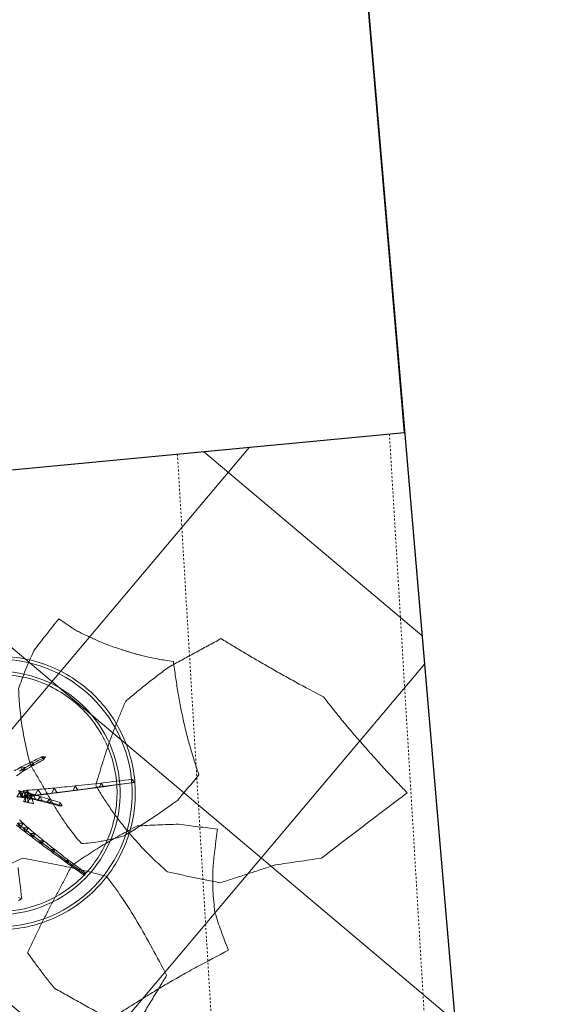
# Model space of a CAD drawing. Header units: millimetres. Extents: x 853417 to 929373, y -433185 to -369260.
# Tile 193 of 228: x 921008 to 921873, y -397124 to -395505. Entities that reach past the tile are written whole.
import ezdxf

# ---------------------------------------------------------------- set-up
doc = ezdxf.new("R2010")
doc.units = ezdxf.units.MM
doc.linetypes.add('Dash', pattern=[6.35, 3.175, -3.175])
for name, color, linetype, lineweight in [('I-FURN', 7, 'Continuous', 9), ('KOKO-FLOR', 7, 'Continuous', 9), ('KOKO-FLOR-HDLN', 7, 'Dash', 9), ('KOKO-FLOR-PATT', 7, 'Continuous', 9), ('KOKO-WALL', 7, 'Continuous', 9), ('KOKO_WALL', 7, 'Continuous', 9)]:
    doc.layers.add(name, color=color, linetype=linetype, lineweight=lineweight)

# ---------------------------------------------------------------- blocks, each defined once
blk = doc.blocks.new('Furniture_Interior-Artwork-Decoration_Gotessons_Areca-Palm  - Default-1583015-1 korrus_SA_kunstihanke plaan')
at = {"layer": 'I-FURN'}
for p, q in [((-181.7, 62.9), (-146.5, 55.5)), ((-151, 53.4), (-150.4, 58.6)), ((-146.5, 55.5), (-151, 53.4)), ((-150.4, 58.6), (-146.5, 55.5)), ((-122.6, 46.7), (-121.9, 52.7)), ((-117.2, 49.1), (-122.6, 46.7)), ((-121.9, 52.7), (-117.2, 49.1)), ((-100, 41), (-99.1, 47.8)), ((-93.8, 43.8), (-100, 41)), ((-99.1, 47.8), (-93.8, 43.8)), ((-82, 36.2), (-81.1, 43.8)), ((-75, 39.2), (-82, 36.2)), ((-81.1, 43.8), (-75, 39.2)), ((-68, 32.1), (-67, 40.5)), ((-60.3, 35.4), (-68, 32.1)), ((-67, 40.5), (-60.3, 35.4)), ((-57.4, 28.6), (-56.3, 37.9)), ((-56.3, 37.9), (-48.9, 32.3)), ((-48.9, 32.3), (-57.4, 28.6)), ((-70.6, -18.3), (-63.7, -15.5)), ((-63.7, -15.5), (-64.7, -22.9)), ((-59.5, -16.1), (-51.8, -12.9)), ((-52.9, -21.3), (-59.5, -16.1)), ((-51.8, -12.9), (-52.9, -21.3)), ((-46.6, -4.9), (-52.1, -6.1)), ((-52.1, -6.1), (-43.7, -15.5)), ((-51.1, -14.2), (-42.6, -10.7)), ((-43.8, -19.9), (-51.1, -14.2)), ((-50.4, -17.2), (-40.4, -11.7)), ((-49, -5.6), (-43.2, -4.3)), ((-44.9, -12.6), (-30.2, -7)), ((-44.9, -12.6), (-35.6, -8.8)), ((-37, -18.7), (-44.9, -12.6)), ((-43.7, -15.5), (-43.1, -13.5)), ((-40.4, -11.7), (-40.6, -23.2)), ((-40.4, -11.7), (-37.6, -10)), ((-38.9, -10.7), (-29.8, -6.9)), ((-38.9, -10.7), (-30.2, -7)), ((-36.6, -9.6), (-38.9, -10.7)), ((-31.7, -17.8), (-38.9, -10.7)), ((-38.9, -10.7), (-29.3, -16)), ((-35.6, -8.8), (-37, -18.7)), ((-35.6, -8.8), (-30.2, -7)), ((-85.2, -20.9), (-79.1, -18.4)), ((-80, -25), (-85.2, -20.9)), ((-79.1, -18.4), (-80, -25)), ((-64.7, -22.9), (-70.6, -18.3)), ((-65.6, -26.5), (-56.7, -21.6)), ((-56.8, -32), (-65.6, -26.5)), ((-56.7, -21.6), (-56.8, -32)), ((-50.4, -17.2), (-48.1, -18.6)), ((-40.6, -23.2), (-44.5, -20.8)), ((-35.6, -20.7), (-40.6, -23.2)), ((-87.7, -40.1), (-79.9, -35.8)), ((-79.9, -45.1), (-87.7, -40.1)), ((-79.9, -35.8), (-79.9, -45.1)), ((-116.7, -58), (-110.1, -54.4)), ((-109.9, -62.5), (-116.7, -58)), ((-110.1, -54.4), (-109.9, -62.5)), ((-32.5, -69.1), (-31.5, -62.7)), ((-31.5, -62.7), (-26.3, -66.8)), ((-23.1, -56.4), (-21.9, -48.7)), ((-15.8, -53.6), (-23.1, -56.4)), ((-21.9, -48.7), (-15.8, -53.6)), ((-153, -80.5), (-147.5, -77.5)), ((-147.2, -84.5), (-153, -80.5)), ((-147.5, -77.5), (-147.2, -84.5)), ((-26.3, -66.8), (-32.5, -69.1))]:
    blk.add_line(p, q, dxfattribs=at)
at = {"layer": 'I-FURN', "flags": 128}
for points in [[(-106.4, 142.8), (-105.5, 144), (-104.7, 145.2), (-103.8, 146.4), (-102.9, 147.6)], [(-100.6, 143.2), (-102, 143.1), (-103.5, 143), (-104.9, 142.9), (-106.4, 142.8)], [(-185.4, 61.1), (-185.2, 62.2), (-185.1, 63.3), (-185, 64.4), (-184.8, 65.4)], [(-150.4, 58.6), (-167.6, 62), (-184.8, 65.4)], [(-184.8, 65.4), (-184, 64.8), (-183.2, 64.2), (-182.5, 63.5), (-181.7, 62.9)], [(-181.7, 62.9), (-182.6, 62.5), (-183.5, 62), (-184.5, 61.6), (-185.4, 61.1)], [(-151, 53.4), (-168.2, 57.3), (-185.4, 61.1)], [(-121.9, 52.7), (-136.1, 55.6), (-150.4, 58.6)], [(-146.5, 55.5), (-131.9, 52.3), (-117.2, 49.1)], [(-59.8, -7.9), (-57.1, -7.3), (-54.4, -6.7), (-51.7, -6.2), (-49, -5.6)], [(-52.4, -16.2), (-54.3, -14.1), (-56.1, -12), (-58, -9.9), (-59.8, -7.9)], [(-49, -5.6), (-49.9, -8.2), (-50.7, -10.9), (-51.6, -13.5), (-52.4, -16.2)], [(-51.8, -12.9), (-47.2, -11.8), (-42.6, -10.7)], [(-43.2, -4.3), (-44.1, -4.4), (-44.9, -4.6), (-45.8, -4.8), (-46.6, -4.9)], [(-46.6, -4.9), (-46.6, -5.1), (-46.5, -5.2), (-46.5, -5.3), (-46.4, -5.4)], [(-46.4, -5.4), (-45.6, -7.5), (-44.7, -9.5), (-43.9, -11.5), (-43.1, -13.5)], [(-38.9, -10.7), (-41.9, -11.6), (-44.9, -12.6)], [(-40.6, -14.9), (-41.5, -15.3), (-42.3, -15.7), (-43.2, -16.2), (-44.1, -16.6)], [(-42.6, -10.7), (-43.2, -15.3), (-43.8, -19.9)], [(-43.1, -8.6), (-43.2, -7.5), (-43.2, -6.4), (-43.2, -5.3), (-43.2, -4.3)], [(-43.1, -13.5), (-43.1, -12.3), (-43.1, -11.1), (-43.1, -9.8), (-43.1, -8.6)], [(-40.3, -11.3), (-40.9, -11.6), (-41.5, -11.9), (-42.1, -12.2), (-42.7, -12.5)], [(-42.7, -12.5), (-42.2, -13.1), (-41.7, -13.7), (-41.1, -14.3), (-40.6, -14.9)], [(-37.6, -10), (-38.2, -10.3), (-38.9, -10.7), (-39.6, -11), (-40.3, -11.3)], [(-36.7, -14.8), (-36.9, -13.6), (-37.1, -12.4), (-37.3, -11.2), (-37.6, -10)], [(-35.6, -20.7), (-35.8, -19.2), (-36.1, -17.8), (-36.4, -16.3), (-36.7, -14.8)], [(-34.8, -8.9), (-35.2, -9.1), (-35.7, -9.3), (-36.1, -9.4), (-36.6, -9.6)], [(-36.6, -9.6), (-35.7, -10.5), (-34.9, -11.3), (-34, -12.1), (-33.1, -12.9)], [(-33.1, -12.9), (-32.2, -13.7), (-31.2, -14.5), (-30.3, -15.3), (-29.3, -16)], [(-30.2, -7), (-30.9, -12.4), (-31.7, -17.8)], [(-104, -23.9), (-102.7, -23.4), (-101.4, -22.8), (-100, -22.3), (-98.7, -21.7)], [(-99.5, -27.5), (-100.6, -26.6), (-101.7, -25.7), (-102.9, -24.8), (-104, -23.9)], [(-98.7, -21.7), (-98.9, -23.2), (-99.1, -24.6), (-99.3, -26.1), (-99.5, -27.5)], [(-52.3, -20.4), (-53.2, -20.8), (-54.1, -21.2), (-55, -21.6), (-55.9, -22)], [(-55.9, -22), (-53, -21.7), (-50.2, -21.4), (-47.4, -21.1), (-44.6, -20.9)], [(-43.8, -19.9), (-48.4, -20.6), (-52.9, -21.3)], [(-48.1, -18.7), (-49.2, -19.1), (-50.2, -19.5), (-51.3, -20), (-52.3, -20.4)], [(-44.1, -16.6), (-45.1, -17.1), (-46.1, -17.6), (-47.1, -18.1), (-48.1, -18.6)], [(-48.1, -18.6), (-48.1, -18.6), (-48.1, -18.6), (-48.1, -18.6), (-48.1, -18.7)], [(-44.6, -20.9), (-44.6, -20.9), (-44.6, -20.8), (-44.5, -20.8), (-44.5, -20.8)], [(-44.5, -20.8), (-42.6, -20.4), (-40.7, -20), (-38.8, -19.6), (-36.8, -19.2)], [(-31.7, -17.8), (-34.3, -18.3), (-37, -18.7)], [(-36.8, -19.2), (-36.5, -19.6), (-36.2, -20), (-35.9, -20.4), (-35.6, -20.7)], [(-28.1, -17.1), (-29.9, -17.5), (-31.7, -17.8)], [(-116.7, -58), (-134.9, -69.3), (-153, -80.5)], [(-147.5, -77.5), (-128.8, -66), (-110.1, -54.4)], [(-153, -80.5), (-174.8, -94.1), (-196.6, -107.7)], [(-192.2, -105.3), (-169.8, -91.4), (-147.5, -77.5)], [(-45.9, -86), (-45.7, -84.7), (-45.5, -83.4), (-45.3, -82.1), (-45.2, -80.8)], [(-45.2, -80.8), (-44.1, -81.6), (-43, -82.5), (-42, -83.3), (-40.9, -84.2)], [(-40.9, -84.2), (-42.2, -84.6), (-43.4, -85.1), (-44.7, -85.6), (-45.9, -86)], [(-196.6, -107.7), (-195.5, -107.1), (-194.4, -106.5), (-193.3, -105.9), (-192.2, -105.3)], [(-191.8, -111.1), (-193, -110.3), (-194.2, -109.4), (-195.4, -108.6), (-196.6, -107.7)], [(-192.2, -105.3), (-192.1, -106.8), (-192, -108.2), (-191.9, -109.7), (-191.8, -111.1)]]:
    blk.add_lwpolyline(points, dxfattribs=at)
at = {"layer": 'I-FURN'}
for points, knots in [([(-355.9, 356.7), (-356.9, 339.2), (-358.6, 313.5), (-361.1, 284.2), (-362.7, 267.5), (-364, 255.2), (-365.4, 243), (-367.3, 226.7), (-369.9, 206.6), (-372.7, 183), (-374.5, 167.3), (-375.4, 159.5)], [0, 0, 0, 0, 0.25, 0.375, 0.4375, 0.5, 0.5625, 0.625, 0.75, 0.875, 1, 1, 1, 1]), ([(-451, 80), (-438.7, 96), (-420.7, 118.8), (-401, 145.3), (-390, 160.5), (-381.9, 171.9), (-373.8, 183.3), (-365.9, 194.9), (-358, 206.4), (-350.3, 218), (-342.7, 229.4), (-332.5, 244.6), (-324.9, 256.1), (-319.7, 263.7)], [0, 0, 0, 0, 0.25, 0.375, 0.4375, 0.5, 0.5625, 0.625, 0.6875, 0.75, 0.8125, 0.875, 1, 1, 1, 1]), ([(-319.7, 263.7), (-310.8, 263), (-297.6, 261.9), (-280.2, 260.4), (-267.3, 259.3), (-254.3, 258.2), (-241.5, 257.1), (-229, 256), (-220.8, 255.4), (-216.7, 255.1)], [0, 0, 0, 0, 0.25, 0.375, 0.5, 0.625, 0.75, 0.875, 1, 1, 1, 1]), ([(-80, 81.4), (-75.4, 86.5), (-66.6, 96.8), (-53.7, 112.9), (-43.3, 127.1), (-35.2, 139), (-29.4, 148.2), (-23.6, 157.6), (-16.2, 170.6), (-7.3, 187.6), (2.5, 209.1), (8.6, 224.2), (11.6, 232)], [0, 0, 0, 0, 0.125, 0.25, 0.375, 0.4375, 0.5, 0.5625, 0.625, 0.75, 0.875, 1, 1, 1, 1]), ([(-151.9, 220), (-151.9, 213.1), (-151.9, 199.5), (-152.4, 179.2), (-153, 162.4), (-153.7, 149), (-154.2, 139), (-154.8, 129.1), (-155.6, 115.6), (-156.7, 99), (-157.8, 79.2), (-158.6, 65.8), (-159, 59)], [0, 0, 0, 0, 0.125, 0.25, 0.375, 0.4375, 0.5, 0.5625, 0.625, 0.75, 0.875, 1, 1, 1, 1]), ([(-217.6, 51.8), (-211.7, 52.7), (-199.9, 54.8), (-176.8, 59.1), (-153.4, 64), (-131, 69.1), (-108.6, 74.4), (-91.6, 78.6), (-80, 81.4)], [0, 0, 0, 0, 0.125, 0.25, 0.5, 0.625, 0.75, 1, 1, 1, 1]), ([(-159, 59), (-164.3, 50.1), (-172.4, 37.1), (-183.6, 19.9), (-195.1, 2.6), (-210.5, -19.1), (-223.4, -35.9), (-230.1, -44.4)], [0, 0, 0, 0, 0.25, 0.375, 0.5, 0.75, 1, 1, 1, 1]), ([(-218.1, -21.6), (-212.7, -16.8), (-204.6, -10.1), (-194.1, -2.3), (-183.8, 4.8), (-171.6, 12.4), (-163, 17.4), (-158.9, 19.6)], [0, 0, 0, 0, 0.25, 0.375, 0.5, 0.75, 1, 1, 1, 1]), ([(-158.9, 19.6), (-146.4, 14.2), (-128.9, 5.1), (-109.7, -6.9), (-99, -14), (-91, -19.5), (-83.2, -25), (-72.8, -32.5), (-59.8, -41.9), (-44.4, -53), (-33.8, -60.4), (-28.5, -64.1)], [0, 0, 0, 0, 0.25, 0.375, 0.4375, 0.5, 0.5625, 0.625, 0.75, 0.875, 1, 1, 1, 1]), ([(-393.6, -15.8), (-378.7, -12.2), (-356.5, -7), (-327.7, -0.6), (-313.6, 2.5), (-306.7, 3.9)], [0, 0, 0, 0, 0.5, 0.75, 1, 1, 1, 1]), ([(-306.7, 3.9), (-298.3, 1.4), (-282, -4), (-258.7, -12.6), (-240.1, -20.5), (-225.8, -27.1), (-215.4, -32.2), (-205.2, -37.4), (-192, -44.5), (-176.2, -53.7), (-158.1, -65.2), (-146.4, -73.1), (-140.6, -77.1)], [0, 0, 0, 0, 0.125, 0.25, 0.375, 0.4375, 0.5, 0.5625, 0.625, 0.75, 0.875, 1, 1, 1, 1]), ([(-273.1, -109.9), (-268.5, -101.8), (-261.5, -89.9), (-252.3, -74.7), (-245.3, -63.6), (-238.3, -52.6), (-231.3, -41.8), (-224.6, -31.5), (-220.2, -24.9), (-218.1, -21.6)], [0, 0, 0, 0, 0.25, 0.375, 0.5, 0.625, 0.75, 0.875, 1, 1, 1, 1]), ([(-28.5, -64.1), (-21.9, -72.2), (-12.4, -84.3), (-0.2, -101.2), (8.6, -114.2), (17.1, -127.7), (25.4, -141.5), (33.1, -155.7), (38.1, -165.3), (40.5, -170.2)], [0, 0, 0, 0, 0.25, 0.375, 0.5, 0.625, 0.75, 0.875, 1, 1, 1, 1]), ([(-140.6, -77.1), (-139, -89.3), (-136.6, -107.2), (-133.8, -131), (-132, -149), (-130.6, -167.4), (-129.5, -186), (-128.9, -204.6), (-128.7, -217.3), (-128.7, -223.6)], [0, 0, 0, 0, 0.25, 0.375, 0.5, 0.625, 0.75, 0.875, 1, 1, 1, 1]), ([(-612.5, -276.8), (-608.9, -270.1), (-601.6, -256.8), (-590.8, -237), (-579.9, -217.1), (-569.2, -197.3), (-558.8, -178), (-545.1, -152.5), (-534.9, -133.5), (-528.3, -121)], [0, 0, 0, 0, 0.125, 0.25, 0.375, 0.5, 0.625, 0.75, 1, 1, 1, 1]), ([(-173.1, -315.5), (-177.7, -308.2), (-184.6, -297.5), (-193.6, -283.5), (-200.3, -273.1), (-207.3, -262.8), (-214.4, -252.7), (-221.6, -242.7), (-228.8, -233), (-236, -223.4), (-243.4, -214), (-250.9, -204.9), (-260.8, -193), (-273.2, -179), (-283.1, -168.3), (-288.1, -163)], [0, 0, 0, 0, 0.125, 0.1875, 0.25, 0.3125, 0.375, 0.4375, 0.5, 0.5625, 0.625, 0.6875, 0.75, 0.875, 1, 1, 1, 1]), ([(-422.3, -364), (-429.7, -360), (-444.7, -352.1), (-463.7, -342.6), (-479.2, -335), (-490.9, -329.4), (-502.8, -323.8), (-514.6, -318.4), (-526.6, -313), (-538.7, -307.6), (-550.9, -302.2), (-567.1, -295.3), (-587.5, -286.9), (-604.1, -280.2), (-612.5, -276.8)], [0, 0, 0, 0, 0.125, 0.25, 0.3125, 0.375, 0.4375, 0.5, 0.5625, 0.625, 0.6875, 0.75, 0.875, 1, 1, 1, 1]), ([(-5.5, -296.3), (-8.2, -296.2), (-13.8, -295.9), (-22.3, -295.6), (-29.6, -295.5), (-35.5, -295.5), (-40, -295.5), (-44.7, -295.5), (-51.3, -295.6), (-60, -295.9), (-70.2, -296.5), (-79.1, -297.4), (-85.6, -298.2), (-90.7, -298.7), (-94.4, -299.1), (-97.5, -299.4), (-100.2, -299.8), (-103, -300.1), (-106.7, -300.7), (-111.5, -301.4), (-117.4, -302.3), (-125.2, -303.8), (-135.3, -305.7), (-147.7, -308.5), (-160.2, -311.8), (-168.8, -314.2), (-173.1, -315.5)], [0, 0, 0, 0, 0.041667, 0.083333, 0.125, 0.145833, 0.166667, 0.1875, 0.208333, 0.25, 0.291667, 0.333333, 0.375, 0.416667, 0.458333, 0.479167, 0.5, 0.520833, 0.541667, 0.583333, 0.625, 0.666667, 0.75, 0.833333, 0.916667, 1, 1, 1, 1]), ([(-229, -382), (-236.4, -381.1), (-251.3, -379.3), (-273.9, -376.6), (-297.2, -374.1), (-321.2, -371.7), (-345.6, -369.4), (-379, -366.7), (-404.7, -365), (-422.3, -364)], [0, 0, 0, 0, 0.125, 0.25, 0.375, 0.5, 0.625, 0.75, 1, 1, 1, 1])]:
    blk.add_open_spline(points, degree=3, knots=knots, dxfattribs=at)
for points in [[(-216.7, 255.1), (-210.5, 252), (-198.5, 246), (-181.8, 237), (-166.1, 228.2), (-156.5, 222.7), (-151.9, 220)], [(-375.4, 159.5), (-362, 148.9), (-335.2, 128.1), (-295.2, 98.7), (-255.6, 72.6), (-230.1, 58.1), (-217.6, 51.8)], [(-79.7, 98.2), (-88.6, 113.1), (-97.5, 127.9), (-106.4, 142.8)], [(-405.5, 33), (-408.9, 36.8), (-415.8, 44.5), (-426.9, 56.2), (-438.6, 68.1), (-446.8, 76), (-451, 80)], [(-122.6, 46.7), (-132.1, 48.9), (-141.6, 51.2), (-151, 53.4)], [(-99.1, 47.8), (-106.7, 49.4), (-114.3, 51.1), (-121.9, 52.7)], [(-117.2, 49.1), (-109.4, 47.3), (-101.6, 45.5), (-93.8, 43.8)], [(-373.4, -29.5), (-375.5, -24.5), (-379.9, -14.3), (-387.4, 1.1), (-395.8, 16.8), (-402.2, 27.6), (-405.5, 33)], [(-100, 41), (-107.5, 42.9), (-115.1, 44.8), (-122.6, 46.7)], [(-82, 36.2), (-88, 37.8), (-94, 39.4), (-100, 41)], [(-81.1, 43.8), (-87.1, 45.2), (-93.1, 46.5), (-99.1, 47.8)], [(-93.8, 43.8), (-87.6, 42.2), (-81.3, 40.7), (-75, 39.2)], [(-68, 32.1), (-72.7, 33.5), (-77.3, 34.8), (-82, 36.2)], [(-67, 40.5), (-71.7, 41.6), (-76.4, 42.7), (-81.1, 43.8)], [(-75, 39.2), (-70.1, 38), (-65.2, 36.7), (-60.3, 35.4)], [(-56.3, 37.9), (-59.9, 38.8), (-63.4, 39.6), (-67, 40.5)], [(-60.3, 35.4), (-56.5, 34.4), (-52.7, 33.3), (-48.9, 32.3)], [(-48.4, 35.8), (-51, 36.5), (-53.7, 37.2), (-56.3, 37.9)], [(-57.4, 28.6), (-61, 29.8), (-64.5, 30.9), (-68, 32.1)], [(-49.6, 25.7), (-52.2, 26.7), (-54.8, 27.7), (-57.4, 28.6)], [(-463.6, -79.6), (-457.7, -74.2), (-446, -63.5), (-428.5, -47.5), (-411, -31.6), (-399.4, -21.1), (-393.6, -15.8)], [(-79.1, -18.4), (-74, -17.4), (-68.8, -16.4), (-63.7, -15.5)], [(-59.5, -16.1), (-63.2, -16.8), (-66.9, -17.6), (-70.6, -18.3)], [(-63.7, -15.5), (-59.7, -14.6), (-55.7, -13.8), (-51.8, -12.9)], [(-52.1, -6.1), (-54.7, -6.7), (-57.2, -7.3), (-59.8, -7.9)], [(-51.1, -14.2), (-53.9, -14.8), (-56.7, -15.5), (-59.5, -16.1)], [(-56.7, -21.6), (-51.2, -18.3), (-45.8, -15), (-40.4, -11.7)], [(-43.7, -15.5), (-46.6, -15.7), (-49.5, -15.9), (-52.4, -16.2)], [(-44.9, -12.6), (-47, -13.1), (-49.1, -13.7), (-51.1, -14.2)], [(-42.7, -12.5), (-45.3, -14), (-47.8, -15.6), (-50.4, -17.2)], [(-42.6, -10.7), (-40.3, -10.1), (-37.9, -9.4), (-35.6, -8.8)], [(-29.8, -6.9), (-30.2, -7.1), (-31, -7.4), (-32.3, -7.9), (-33.5, -8.4), (-34.4, -8.7), (-34.8, -8.9)], [(-362.8, -61.4), (-363.5, -58.8), (-365.2, -53.5), (-367.7, -45.6), (-370.5, -37.6), (-372.4, -32.2), (-373.4, -29.5)], [(-85.2, -20.9), (-91.5, -21.9), (-97.7, -22.9), (-104, -23.9)], [(-80, -25), (-86.5, -25.9), (-93, -26.7), (-99.5, -27.5)], [(-98.7, -21.7), (-92.2, -20.6), (-85.6, -19.5), (-79.1, -18.4)], [(-65.6, -26.5), (-73, -31), (-80.3, -35.6), (-87.7, -40.1)], [(-70.6, -18.3), (-75.5, -19.2), (-80.3, -20), (-85.2, -20.9)], [(-64.7, -22.9), (-69.8, -23.6), (-74.9, -24.3), (-80, -25)], [(-79.9, -35.8), (-72.1, -31.1), (-64.4, -26.4), (-56.7, -21.6)], [(-56.8, -32), (-64.5, -36.4), (-72.2, -40.7), (-79.9, -45.1)], [(-50.4, -17.2), (-55.5, -20.3), (-60.5, -23.4), (-65.6, -26.5)], [(-52.9, -21.3), (-56.8, -21.8), (-60.7, -22.4), (-64.7, -22.9)], [(-40.6, -23.2), (-46, -26.2), (-51.4, -29.1), (-56.8, -32)], [(-37, -18.7), (-39.3, -19.1), (-41.5, -19.5), (-43.8, -19.9)], [(-230.1, -44.4), (-235, -46.9), (-245, -52.1), (-260.2, -59.8), (-275.6, -67.5), (-285.9, -72.6), (-291.1, -75.1)], [(-87.7, -40.1), (-97.4, -46.1), (-107.1, -52), (-116.7, -58)], [(-110.1, -54.4), (-100, -48.2), (-89.9, -42), (-79.9, -35.8)], [(-79.9, -45.1), (-89.9, -50.9), (-99.9, -56.7), (-109.9, -62.5)], [(-16.9, -47.1), (-18.9, -50.2), (-21, -53.3), (-23.1, -56.4)], [(-21.9, -48.7), (-19.8, -45.2), (-17.6, -41.7), (-15.5, -38.2)], [(-8.5, -43.9), (-10.9, -47.2), (-13.3, -50.4), (-15.8, -53.6)], [(-352.7, -94.2), (-353.4, -91.5), (-355, -86.1), (-357.5, -77.9), (-360.1, -69.6), (-361.9, -64.1), (-362.8, -61.4)], [(-109.9, -62.5), (-122.3, -69.8), (-134.8, -77.2), (-147.2, -84.5)], [(-45.2, -80.8), (-40.6, -74.7), (-36.1, -68.7), (-31.5, -62.7)], [(-23.1, -56.4), (-26.2, -60.6), (-29.3, -64.9), (-32.5, -69.1)], [(-31.5, -62.7), (-28.3, -58), (-25.1, -53.4), (-21.9, -48.7)], [(-15.8, -53.6), (-19.3, -58), (-22.8, -62.4), (-26.3, -66.8)], [(-528.3, -121), (-522.8, -117.5), (-512, -110.5), (-495.8, -100.1), (-479.7, -89.8), (-469, -83), (-463.6, -79.6)], [(-291.1, -75.1), (-296.3, -76.7), (-306.6, -79.8), (-322, -84.5), (-337.4, -89.3), (-347.6, -92.6), (-352.7, -94.2)], [(-32.5, -69.1), (-36.9, -74.8), (-41.4, -80.4), (-45.9, -86)], [(-26.3, -66.8), (-31.2, -72.6), (-36.1, -78.4), (-40.9, -84.2)], [(-147.2, -84.5), (-162.1, -93.4), (-176.9, -102.3), (-191.8, -111.1)], [(-288.1, -163), (-286.8, -158.4), (-284.3, -149.2), (-280.6, -135.8), (-276.9, -122.7), (-274.4, -114.1), (-273.1, -109.9)], [(40.5, -170.2), (41, -175.5), (41.8, -186.2), (42.7, -202.8), (43.2, -219.8), (43.2, -231.3), (43.3, -237)], [(-128.7, -223.6), (-131.7, -230.2), (-138, -243.4), (-148.1, -263.5), (-158.8, -283.7), (-166.3, -297.3), (-170.1, -304.1)], [(43.3, -237), (42.1, -242.4), (39.7, -253.1), (35.7, -269.5), (31.7, -285.6), (28.9, -296.6), (27.5, -302.2)], [(-170.1, -304.1), (-174.9, -310.5), (-184.6, -323.4), (-199.4, -342.8), (-214.3, -362.3), (-224.1, -375.4), (-229, -382)], [(27.5, -302.2), (22.1, -301.1), (11.2, -299), (0.1, -297.2), (-5.5, -296.3)]]:
    blk.add_open_spline(points, degree=3, dxfattribs=at)
blk = doc.blocks.new('Furniture_Other_Gotessons_Plant-Pot - Default-V8-1 korrus_SA_kunstihanke plaan')
at = {"layer": 'I-FURN'}
for radius, start, end in [(220, 90, 270), (220, 270, 90), (200, 90, 270), (200, 270, 90)]:
    blk.add_arc((0, 0), radius, start, end, dxfattribs=at)
for points, knots in [([(0, 225), (-14.7, 225), (-44.2, 222.1), (-86.6, 209.2), (-125.8, 188.3), (-160.1, 160.1), (-188.3, 125.8), (-209.2, 86.6), (-222.1, 44.2), (-225.7, 7.3), (-224.3, -22), (-220, -51.2), (-209.2, -86.6), (-188.3, -125.8), (-160.1, -160.1), (-125.8, -188.3), (-86.6, -209.2), (-44.1, -222.1), (-14.7, -225), (0, -225)], [0, 0, 0, 0, 0.0625, 0.125, 0.1875, 0.25, 0.3125, 0.375, 0.4375, 0.5, 0.53125, 0.5625, 0.625, 0.6875, 0.75, 0.8125, 0.875, 0.9375, 1, 1, 1, 1]), ([(0, -225), (14.7, -225), (44.2, -222.1), (86.6, -209.2), (125.8, -188.3), (160.1, -160.1), (188.3, -125.8), (209.2, -86.6), (222.1, -44.2), (225.7, -7.3), (224.3, 22), (220, 51.2), (209.2, 86.6), (188.3, 125.8), (160.1, 160.1), (125.8, 188.3), (86.6, 209.2), (44.1, 222.1), (14.7, 225), (0, 225)], [0, 0, 0, 0, 0.0625, 0.125, 0.1875, 0.25, 0.3125, 0.375, 0.4375, 0.5, 0.53125, 0.5625, 0.625, 0.6875, 0.75, 0.8125, 0.875, 0.9375, 1, 1, 1, 1]), ([(0, 195), (-23.8, 195), (-71.4, 186.2), (-133.4, 148.2), (-170.3, 100.1), (-188, 55.7), (-195.4, 18.7), (-195.4, -20.4), (-186.8, -60.7), (-170.1, -98.2), (-146, -131.4), (-115.4, -158.9), (-79.9, -179.5), (-40.8, -192.1), (-13.6, -195), (0, -195)], [-1, -1, -1, -1, -0.883333, -0.766667, -0.65, -0.591667, -0.533333, -0.466667, -0.4, -0.333333, -0.266667, -0.2, -0.133333, -0.066667, 0, 0, 0, 0]), ([(0, -195), (23.8, -195), (71.4, -186.2), (133.4, -148.2), (170.3, -100.1), (188, -55.7), (195.4, -18.7), (195.4, 20.4), (186.8, 60.7), (170.1, 98.2), (146, 131.4), (115.4, 158.9), (79.9, 179.5), (40.8, 192.1), (13.6, 195), (0, 195)], [-1, -1, -1, -1, -0.883333, -0.766667, -0.65, -0.591667, -0.533333, -0.466667, -0.4, -0.333333, -0.266667, -0.2, -0.133333, -0.066667, 0, 0, 0, 0])]:
    blk.add_open_spline(points, degree=3, knots=knots, dxfattribs=at)
blk = doc.blocks.new('Ol_olev sisesein 14 - SS-01-2509151-1 korrus_SA_kunstihanke plaan')
at = {"layer": 'KOKO-WALL', "lineweight": 25}
for p, q in [((425189.7, 908624.2), (424213.7, 908571.9)), ((425263.7, 907463.9), (425189.7, 908624.2))]:
    blk.add_line(p, q, dxfattribs=at)
blk = doc.blocks.new('Ol_olev välissein 5 - VS-02-2537239-1 korrus_SA_kunstihanke plaan')
at = {"layer": 'KOKO-WALL', "lineweight": 25}
blk.add_line((424203.2, 908571.3), (426308.4, 908684.1), dxfattribs=at)
blk = doc.blocks.new('eeldatavad põrandakanalid - eeldatavad põrandakanalid-5062723-1 korrus_SA_kunstihanke plaan')
at = {"layer": 'KOKO-FLOR-HDLN'}
for p, q in [((425191.3, 908599.2), (428453.9, 908691.3)), ((425213.6, 908249.7), (428474.8, 908341.7))]:
    blk.add_line(p, q, dxfattribs=at)

msp = doc.modelspace()

# ---------------------------------------------------------------- hatches: boundary and pattern name
at = {"layer": 'KOKO-FLOR-PATT', "true_color": 0x800000}
h = msp.add_hatch(dxfattribs=at)
h.set_pattern_fill('FP_66', color=16, style=0, pattern_type=2)
h.set_pattern_definition([(319.884, (919429.73, -399926.62), (289.95, 344.134), []), (49.884, (919429.73, -399926.62), (-344.134, 289.95), [])])
h.paths.add_polyline_path([(916908, -399712.5), (916903.6, -399662.7), (917650.7, -399596.5), (917655.1, -399646.3), (916910.2, -399712.3)], flags=0)
h.paths.add_polyline_path([(917516.9, -403645.3), (918989.7, -403524.2), (918884.2, -402756.1), (919346, -402718.1), (919638, -403446.6), (919810.3, -403432.5), (919736.4, -402626.6), (919786.2, -402622), (919860.1, -403428.4), (920834, -403348.3), (921003.1, -402581.9), (922179.9, -402485.2), (921641.4, -396183.4), (916740, -396652.2), (916933.2, -398831.9), (916850.7, -398839.2), (916859.5, -398938.8), (916839.6, -398941), (916839.6, -398965.7), (916812.1, -398969.9), (916878.1, -399715.2), (916908, -399712.5), (916910.2, -399737.4), (916930.2, -399736.8), (916939, -399835.3), (917021.4, -399828), (917292.5, -402886.9), (917440.7, -402874.7), (917514.7, -403622.9)], flags=0)
h.paths.add_polyline_path([(917327.3, -402849.2), (917221.4, -401653.7), (917661.2, -401614.7), (917767.1, -402810.2), (917372.8, -402845.2)], flags=0)
h.paths.add_polyline_path([(920625.7, -401088.9), (920574.7, -400532.5), (921026.6, -400491), (921077.6, -401047.5), (920834, -401069.8)], flags=0)
h.paths.add_polyline_path([(917039.3, -399901.5), (917037.5, -399881.6), (918033.3, -399790.3), (918035.1, -399800.2), (919020, -399709), (919019.2, -399699.9), (921917, -399434.2), (921918.8, -399454.1), (919031, -399719.8), (919034.6, -399758.8), (918038.8, -399850.1), (918034.2, -399810.3), (917066.6, -399899)], flags=0)
h.paths.add_polyline_path([(919012.7, -398882.9), (918793.5, -396492.9), (918843.6, -396491.3), (919062.7, -398881.3)], flags=0)
h.paths.add_polyline_path([(917479.8, -397637.1), (917436.5, -397185.4), (917992.8, -397132.2), (918036, -397583.9)], flags=0)

# ---------------------------------------------------------------- block references
at = {"layer": 'I-FURN', "rotation": 155.7085134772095}
for name in ['Furniture_Interior-Artwork-Decoration_Gotessons_Areca-Palm  - Default-1583015-1 korrus_SA_kunstihanke plaan', 'Furniture_Other_Gotessons_Plant-Pot - Default-V8-1 korrus_SA_kunstihanke plaan']:
    msp.add_blockref(name, (920973.6, -396776.7), dxfattribs=at)
at = {"layer": 'KOKO-FLOR', "rotation": 271.815909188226}
msp.add_blockref('eeldatavad põrandakanalid - eeldatavad põrandakanalid-5062723-1 korrus_SA_kunstihanke plaan', (0, 0), dxfattribs=at)
at = {"layer": 'KOKO_WALL', "rotation": 271.815909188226}
for name in ['Ol_olev välissein 5 - VS-02-2537239-1 korrus_SA_kunstihanke plaan', 'Ol_olev sisesein 14 - SS-01-2509151-1 korrus_SA_kunstihanke plaan']:
    msp.add_blockref(name, (0, 0), dxfattribs=at)

doc.saveas('drawing.dxf')
